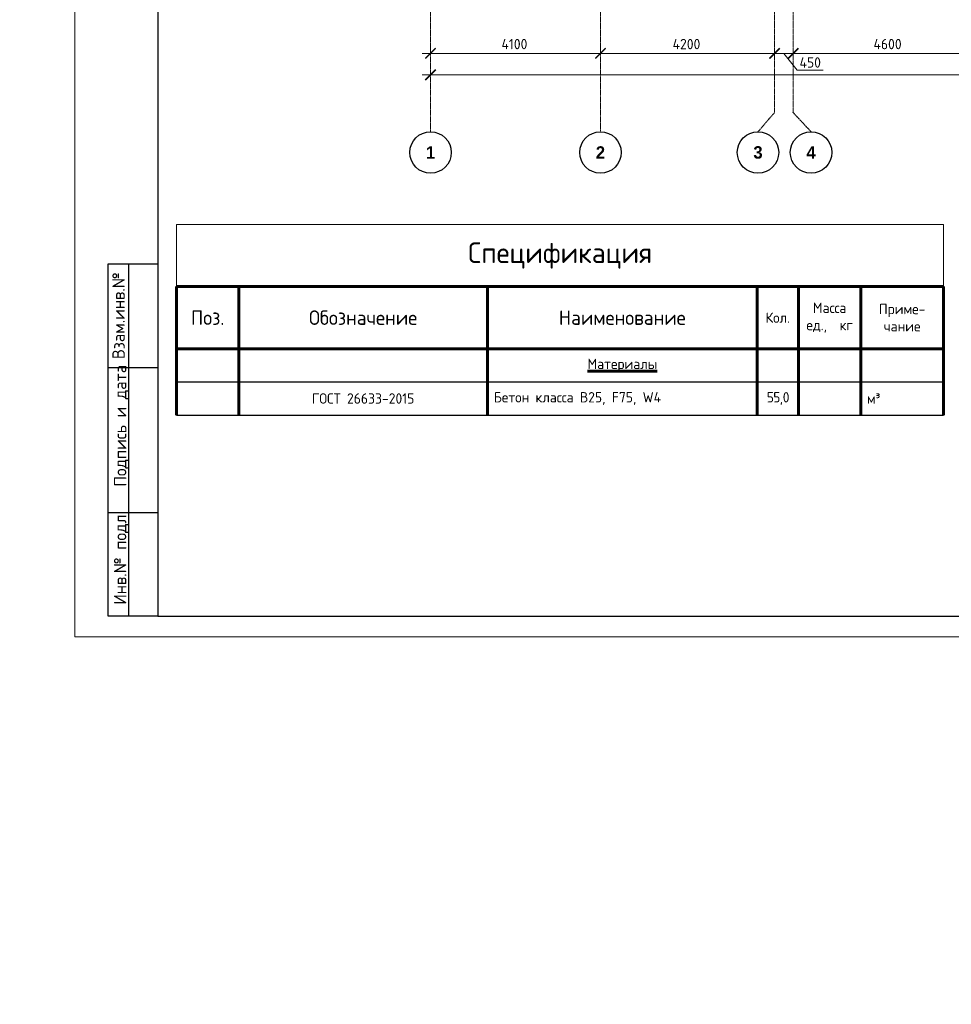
# Model space of a CAD drawing. Header units: millimetres. Extents: x 369815 to 1481759, y -423071 to -27917.
# Tile 122 of 256: x 432649 to 455118, y -149068 to -125312. Entities that reach past the tile are written whole.
import ezdxf
from ezdxf.enums import TextEntityAlignment as Align

# ---------------------------------------------------------------- set-up
doc = ezdxf.new("R2010")
doc.units = ezdxf.units.MM
doc.linetypes.add('______5', pattern=[1100, 800, -100, 100, -100])
doc.linetypes.add('осевая', pattern=[50.8, 31.75, -6.35, 6.35, -6.35])
for name, color, linetype, lineweight in [('Выноски', 20, 'Continuous', 20), ('Оси', 40, '______5', 18), ('Основная 0.6', 142, 'Continuous', 60), ('размер', 1, 'Continuous', 25), ('РАЗМЕРЫ', 1, 'Continuous', 9), ('Текст', 7, 'Continuous', 25), ('ТОНКИЕ', 7, 'Continuous', 9)]:
    doc.layers.add(name, color=color, linetype=linetype, lineweight=lineweight)
doc.layers.add('ТОЛСТЫЕ_ОСНОВНЫЕ', color=6, linetype='Continuous')
doc.styles.add('Century Gothic', font='GOTHIC.TTF')
doc.styles.add('GOST-2.304_Type-B', font='GOST_Common.ttf')
doc.styles.add('style1', font='GOST_Common.ttf', dxfattribs={"height": 500})
doc.styles.add('ГОСТ', font='GOST_Common.ttf')
doc.dimstyles.new('СПДС', dxfattribs={"dimscale": 100, "dimtxt": 2.5, "dimasz": 2.5, "dimexe": 1.25, "dimexo": 0, "dimtad": 1, "dimdec": 0, "dimtxsty": 'GOST-2.304_Type-B', "dimblk": 'ARCHTICK', "dimcen": 2.5, "dimdle": 2, "dimadec": 0, "dimazin": 2, "dimtfac": 0.75, "dimtdec": 0, "dimtmove": 1, "dimatfit": 3, "dimfxl": 1, "dimtolj": 1, "dimarcsym": 1})

# ---------------------------------------------------------------- blocks, each defined once
blk = doc.blocks.new('_ArchTick')
at = {"color": 0, "linetype": 'ByBlock', "const_width": 0.15}
blk.add_lwpolyline([(-0.5, -0.5), (0.5, 0.5)], dxfattribs=at)
blk = doc.blocks.new('*D2369')
at = {"color": 0, "lineweight": -2, "transparency": 16777216}
for p, q in [((983446, -19381), (1030646, -19381)), ((983646, -19381), (983646, -19256)), ((1030446, -19495), (1030446, -19256))]:
    blk.add_line(p, q, dxfattribs=at)
at = {"layer": 'DEFPOINTS', "color": 0, "transparency": 16777216}
for p in [(983646, -19381), (1030446, -19381), (1030446, -19495)]:
    blk.add_point(p, dxfattribs=at)
at = {"color": 0, "lineweight": -2, "transparency": 16777216, "xscale": 250, "yscale": 250, "zscale": 250, "rotation": 180}
blk.add_blockref('_ArchTick', (983646, -19381), dxfattribs=at)
at = {"color": 0, "lineweight": -2, "transparency": 16777216, "xscale": 250, "yscale": 250, "zscale": 250}
blk.add_blockref('_ArchTick', (1030446, -19381), dxfattribs=at)
at = {"color": 0, "transparency": 16777216, "insert": (1001863, -19270), "char_height": 250, "width": 104166.67, "attachment_point": 5, "style": 'GOST-2.304_Type-B'}
blk.add_mtext('\\A1;46800', dxfattribs=at)
blk = doc.blocks.new('NSY101')
at = {"color": 0, "linetype": 'ByBlock', "lineweight": -2}
blk.add_circle((0, 0), 50, dxfattribs=at)
blk = doc.blocks.new('СЛОЖНЫЙ_ОБЪЕКТ_31')
at = {"layer": 'Оси', "color": 16, "linetype": 'Continuous', "lineweight": 25, "transparency": 33554687, "xscale": 9.999999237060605, "yscale": 9.999999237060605, "zscale": 9.999999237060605}
blk.add_blockref('NSY101', (8813, -43009), dxfattribs=at)
at = {"layer": 'Оси', "color": 16, "linetype": 'Continuous', "lineweight": 25, "transparency": 33554687, "insert": (8813, -43009), "char_height": 300, "width": 385, "attachment_point": 5, "style": 'Century Gothic'}
blk.add_mtext('\\A1;{\\fCentury Gothic|i0|b1;\\H300.000000;\\W1.000000;\\C16;2}\\P', dxfattribs=at)
blk = doc.blocks.new('СЛОЖНЫЙ_ОБЪЕКТ_46')
at = {"layer": 'Оси', "color": 16, "linetype": 'Continuous', "lineweight": 25, "transparency": 33554687, "xscale": 9.999999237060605, "yscale": 9.999999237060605, "zscale": 9.999999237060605}
blk.add_blockref('NSY101', (5263, -43009), dxfattribs=at)
at = {"layer": 'Оси', "color": 16, "linetype": 'Continuous', "lineweight": 25, "transparency": 33554687, "insert": (5263, -43009), "char_height": 300, "width": 385, "attachment_point": 5, "style": 'Century Gothic'}
blk.add_mtext('\\A1;{\\fCentury Gothic|i0|b1;\\H300.000000;\\W1.000000;\\C16;1}\\P', dxfattribs=at)
blk = doc.blocks.new('СЛОЖНЫЙ_ОБЪЕКТ_48')
at = {"layer": 'Оси', "color": 16, "linetype": 'Continuous', "lineweight": 25, "transparency": 33554687, "xscale": 9.999999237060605, "yscale": 9.999999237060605, "zscale": 9.999999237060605}
blk.add_blockref('NSY101', (13893, -43009), dxfattribs=at)
at = {"layer": 'Оси', "color": 16, "linetype": 'Continuous', "lineweight": 25, "transparency": 33554687, "insert": (13893, -43009), "char_height": 300, "width": 385, "attachment_point": 5, "style": 'Century Gothic'}
blk.add_mtext('\\A1;{\\fCentury Gothic|i0|b1;\\H300.000000;\\W1.000000;\\C16;4}\\P', dxfattribs=at)
blk = doc.blocks.new('СЛОЖНЫЙ_ОБЪЕКТ_49')
at = {"layer": 'Оси', "color": 16, "linetype": 'Continuous', "lineweight": 25, "transparency": 33554687, "xscale": 9.999999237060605, "yscale": 9.999999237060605, "zscale": 9.999999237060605}
blk.add_blockref('NSY101', (12613, -43009), dxfattribs=at)
at = {"layer": 'Оси', "color": 16, "linetype": 'Continuous', "lineweight": 25, "transparency": 33554687, "insert": (12613, -43009), "char_height": 300, "width": 385, "attachment_point": 5, "style": 'Century Gothic'}
blk.add_mtext('\\A1;{\\fCentury Gothic|i0|b1;\\H300.000000;\\W1.000000;\\C16;3}\\P', dxfattribs=at)
blk = doc.blocks.new('*D2355')
at = {"color": 0, "lineweight": -2, "transparency": 16777216}
for p, q in [((983646, -18864), (983646, -18739)), ((987746, -18864), (987746, -18739)), ((983446, -18864), (987946, -18864))]:
    blk.add_line(p, q, dxfattribs=at)
at = {"layer": 'DEFPOINTS', "color": 0, "transparency": 16777216}
for p in [(983646, -18864), (987746, -18864), (987746, -18864)]:
    blk.add_point(p, dxfattribs=at)
at = {"color": 0, "lineweight": -2, "transparency": 16777216, "xscale": 250, "yscale": 250, "zscale": 250, "rotation": 180}
blk.add_blockref('_ArchTick', (983646, -18864), dxfattribs=at)
at = {"color": 0, "lineweight": -2, "transparency": 16777216, "xscale": 250, "yscale": 250, "zscale": 250}
blk.add_blockref('_ArchTick', (987746, -18864), dxfattribs=at)
at = {"color": 0, "transparency": 16777216, "insert": (985670, -18639), "char_height": 250, "width": 83333.33, "attachment_point": 5, "style": 'GOST-2.304_Type-B'}
blk.add_mtext('\\A1;4100', dxfattribs=at)
blk = doc.blocks.new('*D2356')
at = {"color": 0, "lineweight": -2, "transparency": 16777216}
for p, q in [((987746, -18864), (987746, -18739)), ((991946, -18864), (991946, -18739)), ((987546, -18864), (992146, -18864))]:
    blk.add_line(p, q, dxfattribs=at)
at = {"layer": 'DEFPOINTS', "color": 0, "transparency": 16777216}
for p in [(987746, -18864), (991946, -18864), (991946, -18864)]:
    blk.add_point(p, dxfattribs=at)
at = {"color": 0, "lineweight": -2, "transparency": 16777216, "xscale": 250, "yscale": 250, "zscale": 250, "rotation": 180}
blk.add_blockref('_ArchTick', (987746, -18864), dxfattribs=at)
at = {"color": 0, "lineweight": -2, "transparency": 16777216, "xscale": 250, "yscale": 250, "zscale": 250}
blk.add_blockref('_ArchTick', (991946, -18864), dxfattribs=at)
at = {"color": 0, "transparency": 16777216, "insert": (989820, -18639), "char_height": 250, "width": 83333.33, "attachment_point": 5, "style": 'GOST-2.304_Type-B'}
blk.add_mtext('\\A1;4200', dxfattribs=at)
blk = doc.blocks.new('*D2357')
at = {"color": 0, "lineweight": -2, "transparency": 16777216}
for p, q in [((992396, -18864), (992396, -18739)), ((996996, -18864), (996996, -18739)), ((992196, -18864), (997196, -18864))]:
    blk.add_line(p, q, dxfattribs=at)
at = {"layer": 'DEFPOINTS', "color": 0, "transparency": 16777216}
for p in [(992396, -18864), (996996, -18864), (996996, -18864)]:
    blk.add_point(p, dxfattribs=at)
at = {"color": 0, "lineweight": -2, "transparency": 16777216, "xscale": 250, "yscale": 250, "zscale": 250, "rotation": 180}
blk.add_blockref('_ArchTick', (992396, -18864), dxfattribs=at)
at = {"color": 0, "lineweight": -2, "transparency": 16777216, "xscale": 250, "yscale": 250, "zscale": 250}
blk.add_blockref('_ArchTick', (996996, -18864), dxfattribs=at)
at = {"color": 0, "transparency": 16777216, "insert": (994670, -18639), "char_height": 250, "width": 83333.33, "attachment_point": 5, "style": 'GOST-2.304_Type-B'}
blk.add_mtext('\\A1;4600', dxfattribs=at)
blk = doc.blocks.new('*D2367')
at = {"color": 0, "lineweight": -2, "transparency": 16777216}
for p, q in [((991946, -18739), (991946, -18989)), ((992596, -18864), (991746, -18864)), ((992171, -18864), (992493, -19270)), ((992396, -18802), (992396, -18989)), ((992493, -19270), (993118, -19270))]:
    blk.add_line(p, q, dxfattribs=at)
at = {"layer": 'DEFPOINTS', "color": 0, "transparency": 16777216}
for p in [(991946, -18739), (991946, -18864), (992396, -18802)]:
    blk.add_point(p, dxfattribs=at)
at = {"color": 0, "lineweight": -2, "transparency": 16777216, "xscale": 250, "yscale": 250, "zscale": 250, "rotation": 180}
blk.add_blockref('_ArchTick', (991946, -18864), dxfattribs=at)
at = {"color": 0, "lineweight": -2, "transparency": 16777216, "xscale": 250, "yscale": 250, "zscale": 250}
blk.add_blockref('_ArchTick', (992396, -18864), dxfattribs=at)
at = {"color": 0, "transparency": 16777216, "insert": (992805, -19083), "char_height": 250, "attachment_point": 5, "style": 'GOST-2.304_Type-B'}
blk.add_mtext('\\A1;450', dxfattribs=at)
blk = doc.blocks.new('ramka-bez-shtampa1')
at = {"layer": 'ТОЛСТЫЕ_ОСНОВНЫЕ'}
for p, q in [((8, 5), (8, 90)), ((8, 90), (20, 90)), ((13, 5), (13, 90)), ((8, 65), (20, 65)), ((8, 30), (20, 30)), ((20, 5), (8, 5))]:
    blk.add_line(p, q, dxfattribs=at)
at = {"layer": 'ТОЛСТЫЕ_ОСНОВНЫЕ', "color": 6}
blk.add_lwpolyline([(20, 5), (589, 5), (589, 415), (20, 415)], close=True, dxfattribs=at)
at = {"layer": 'ТОНКИЕ'}
blk.add_lwpolyline([(0, 0), (594, 0), (594, 420), (0, 420)], close=True, dxfattribs=at)
at = {"layer": 'Текст', "style": 'style1'}
for s, p in [('Взам.инв.№', (10.5, 77.5)), ('Подпись и дата', (11.13, 50.95)), ('Инв.№ подл.', (11.13, 19.07))]:
    blk.add_text(s, height=3, rotation=90, dxfattribs=at).set_placement(p, align=Align.MIDDLE)
blk = doc.blocks.new('*T589')
at = {"layer": 'DEFPOINTS', "color": 8, "linetype": 'ByBlock', "lineweight": 0, "transparency": 16777216}
for p, q in [((0, 0), (18500, 0)), ((0, 0), (0, -1500)), ((18500, 0), (18500, -1500))]:
    blk.add_line(p, q, dxfattribs=at)
at = {"layer": 'Основная 0.6', "color": 0, "linetype": 'Continuous', "lineweight": 60, "transparency": 16777216}
for p, q in [((0, -1500), (15000, -1500)), ((0, -1500), (0, -4600)), ((1500, -1500), (1500, -4600)), ((7500, -1500), (7500, -4600)), ((14000, -1500), (14000, -4600)), ((15000, -1500), (15000, -4600)), ((16500, -1500), (16500, -4600)), ((18500, -1500), (18500, -4600)), ((0, -3000), (15000, -3000))]:
    blk.add_line(p, q, dxfattribs=at)
at = {"layer": 'Основная 0.6', "color": 0, "linetype": 'Continuous', "transparency": 16777216}
for p, q in [((15000, -1500), (18500, -1500)), ((15000, -3000), (18500, -3000))]:
    blk.add_line(p, q, dxfattribs=at)
at = {"layer": 'Основная 0.6', "color": 0, "linetype": 'Continuous', "lineweight": -2, "transparency": 16777216}
for p, q in [((0, -3800), (1500, -3800)), ((14000, -3800), (18500, -3800)), ((0, -4600), (1500, -4600)), ((14000, -4600), (18500, -4600))]:
    blk.add_line(p, q, dxfattribs=at)
at = {"layer": 'Основная 0.6', "color": 0, "lineweight": -2, "transparency": 16777216}
for p, q in [((1500, -3800), (14000, -3800)), ((1500, -4600), (14000, -4600))]:
    blk.add_line(p, q, dxfattribs=at)
at = {"layer": 'Основная 0.6', "color": 0, "transparency": 16777216, "style": 'GOST-2.304_Type-B'}
for s, insert, char_height, width, attachment_point in [('Спецификация', (9250, -750), 500, 18200, 5), ('Масса\\Pед.,  кг', (15750, -2250), 250, 1200, 5), ('Приме-\\Pчание', (17500, -2250), 250, 1700, 5), ('Поз.', (750, -2250), 350, 1200, 5), ('Обозначение', (4500, -2250), 350, 5700, 5), ('Наименование', (10750, -2250), 350, 6200, 5), ('Кол.', (14500, -2250), 250, 700, 5), ('{\\LМатериалы}', (10750, -3400), 250, 6200, 5), ('ГОСТ 26633-2015', (4500, -4200), 250, 5700, 5), ('Бетон класса В25, F75, W4', (7650, -4200), 250, 6200, 4), ('м³', (16650, -4200), 250, 1700, 4), ('{\\T0.9;55,0', (14500, -4200), 250, 700, 5)]:
    blk.add_mtext(s, dxfattribs=dict(at, insert=insert, char_height=char_height, width=width, attachment_point=attachment_point))
blk = doc.blocks.new('штамп кж1.1')
at = {"layer": 'Текст', "color": 7, "attachment_point": 1, "style": 'ГОСТ'}
for s, width, heights, insert, char_height in [('\\pi594.35517;{\\fTimes New Roman|b0|i0|c204|p18;\\C256;Строительство жилого комплекса со  встроенными помещениями \\P\\pi1441.86779;общественного-делового, коммерческого назначения и \\P\\pi41.3631;поликлиническим учреждением по адресу: г. Чита, ул. 1-я Коллективная}', 11543.07, [0], (411117, -81801), 250), ('\\pi389.01406;{\\fTimes New Roman|b0|i0|c204|p18;\\C256;«Жилой дом со встроенными помещениями \\P\\pi641.91601;общественно-делового и коммерческого \\P\\pi302.06381;назначения на первом этаже здания», поз. 3.1\\P}', 7000, [1500], (410844, -83331), 225)]:
    blk.add_mtext_dynamic_manual_height_columns(s, width=width, gutter_width=12.5, heights=heights, dxfattribs=dict(at, insert=insert, char_height=char_height))
blk = doc.blocks.new('оси2')
at = {"layer": 'Оси', "color": 16, "linetype": 'осевая', "lineweight": 0, "ltscale": 0.5, "transparency": 33554687}
for p, q in [((983645.5, 5465.4), (983645.8, -20755.1)), ((987745.5, 5465.4), (987745.5, -20739.3)), ((991945.5, 4955.2), (991945.5, -20287.7)), ((992395.5, 4955.2), (992395.5, -20293.6))]:
    blk.add_line(p, q, dxfattribs=at)
at = {"layer": 'Оси', "color": 16, "linetype": 'осевая', "lineweight": 25, "ltscale": 0.5, "transparency": 33554687}
for p, q in [((991545, -20755.1), (991945.5, -20287.7)), ((992825, -20755.1), (992395.5, -20293.6))]:
    blk.add_line(p, q, dxfattribs=at)
at = {"layer": 'Оси', "color": 16, "linetype": 'Continuous', "lineweight": 25, "transparency": 33554687}
for name, p in [('СЛОЖНЫЙ_ОБЪЕКТ_46', (978385.3, 21754.4)), ('СЛОЖНЫЙ_ОБЪЕКТ_31', (978932, 21754.4)), ('СЛОЖНЫЙ_ОБЪЕКТ_49', (978932, 21754.4)), ('СЛОЖНЫЙ_ОБЪЕКТ_48', (978932, 21754.4))]:
    blk.add_blockref(name, p, dxfattribs=at)
for base, p1, p2, picture, middle in [((987745.5, -18864.1), (983645.5, -18864.1), (987745.5, -18864.1), '*D2355', (985670.4, -18864.1)), ((991945.5, -18864.1), (987745.5, -18864.1), (991945.5, -18864.1), '*D2356', (989820.4, -18864.1)), ((996995.5, -18864.1), (992395.5, -18864.1), (996995.5, -18864.1), '*D2357', (994670.4, -18864.1)), ((1030445.5, -19380.9), (983645.5, -19380.9), (1030445.5, -19495.3), '*D2369', (1001863, -19495.3))]:
    dim = blk.add_linear_dim(base=base, p1=p1, p2=p2, dimstyle='СПДС', override={"dimgap": 1})
    dim.commit()
    dim.dimension.update_dxf_attribs({"geometry": picture, "text_midpoint": middle, "dimtype": 160})
dim = blk.add_linear_dim(base=(991945.5, -18864.1), p1=(992395.5, -18801.6), p2=(991945.5, -18739.1), dimstyle='СПДС')
dim.commit()
dim.dimension.update_dxf_attribs({"geometry": '*D2367', "text_midpoint": (992555.1, -19270.3), "dimtype": 160})

msp = doc.modelspace()

# ---------------------------------------------------------------- block references
at = {"xscale": 100, "yscale": 100, "zscale": 100}
msp.add_blockref('ramka-bez-shtampa1', (433982.1, -140202.7, 3100), dxfattribs=at)
msp.add_blockref('*T589', (436433.1, -130251.6))
at = {"layer": 'размер'}
msp.add_blockref('штамп кж1.1', (7957.1, -53364.6), dxfattribs=at)
at = {"layer": 'РАЗМЕРЫ'}
msp.add_blockref('оси2', (-541089.5, -107261.8), dxfattribs=at)

# ---------------------------------------------------------------- texts
at = {"layer": 'Выноски'}
note = msp.add_mtext_static_columns([''] * 2, width=18679.731, gutter_width=20.2, height=0, dxfattribs=dict(at, insert=(393294.8, -99507.3), char_height=250, attachment_point=1, style='ГОСТ'))
for column, words in zip([note] + note.columns.linked_columns, ['\\pi1500;{\\H2x;Общие указания:}\\P1.^IРабочая документация разработана в соответствии с заданием на проектирование, требованиями {\\H3x; }действующих технических регламентов, стандартов, сводов правил и других документов, содержащих установленные {\\H1.16667x; }требования.{\\H1.77778x; }\\P2.^IРабочая документация выполнена в соответствии со следующими нормативными и техническими {\\H1.57407x; }документами:{\\H1.64198x; }\\P-^IСП 20.13330.2016 "Нагрузки и воздействия";{\\H1.61934x; }\\P-^IСП 63.13330.2018 "Бетонные и железобетонные конструкции. Основные положения";{\\H1.62689x; }\\P-^IСП 70.13330.2012 "Несущие и ограждающие конструкции".{\\H1.62437x; }\\P4.^IЗа относительную отметку 0,000 принята отметка чистого пола первого этажа, соответствующая {\\H1.62521x; }абсолютной отметке 648,00 в Балтийской системе высот.{\\H1.62493x; }\\P{\\fISOCPEUR|b0|i0|c204|p34;5.^IПеречень видов работ, для которых необходимо составлять акты освидетельствования скрытых \\H1.62502x; \\H0.61538x;работ:\\H1.62499x; \\H0.61539x;\\P-^Iсоответствие арматуры (длина, диаметры, распределение по площади элементов, количество и т.д.), \\H1.725x; \\H0.57971x;закладных деталей рабочим чертежам;\\H1.67917x; \\H0.59553x;\\P-^Iустройство и армирование монолитных стен;\\H1.60694x; \\H0.6223x;\\P-^Iосвидетельствование опалубки перед бетонированием;\\H1.63102x; \\H0.61311x;\\P-^Iотбор контрольных проб бетона;\\H1.62299x; \\H0.61615x;\\P-^Iсоответствие законченных железобетонных конструкций проекту с отображением качества работ;\\H1.62567x; \\H0.61513x;\\P-^Iустройство монолитных конструкций, выполняемых в зимнее время;\\H1.62478x; \\H0.61547x;\\P\\fISOCPEUR|b0|i0|c0|p34;6.^I\\fISOCPEUR|b0|i0|c204|p34;Запрещается выполнение последующих работ при отсутствии актов освидетельствования \\H1.62507x; \\H0.61536x;предшествующих скрытых работ во всех случаях.\\H1.62498x; \\H0.61539x;\\P\\fISOCPEUR|b0|i0|c0|p34;7.^I\\fISOCPEUR|b0|i0|c204|p34;Арматура класса А240 и А500С по ГОСТ 34028-2016, материал монолитных конструкций - бетон \\H1.62501x; \\H0.61538x;тяжелый класса В25 по ГОСТ 26633-2015.\\H1.625x; \\H0.61539x;\\P\\fISOCPEUR|b0|i0|c0|p34;8.^I\\fISOCPEUR|b0|i0|c204|p34;Работы по бетонированию монолитных конструкций вести в соответствии со СП 70.13330.2012 \\H1.625x; \\H0.61538x;"Несущие и ограждающие конструкции".\\H1.625x; \\H0.61538x;\\P\\fISOCPEUR|b0|i0|c0|p34;9.^I\\fISOCPEUR|b0|i0|c204|p34;Все строительно-монтажные работы необходимо выполнять в соответствии со СНиП 12-03-2001 \\H1.625x; \\H0.61538x;"Безопасность труда в строительстве. Часть 1. Общие требования.", Безопасность труда в строительстве. Часть \\H1.625x; \\H0.61538x;2. Строительное производство". Строительство здания должно производиться в соответствии с проектом \\H1.625x; \\H0.61538x;производства работ (ППР).\\H1.725x; \\H0.57971x;\\P\\fISOCPEUR|b0|i0|c0|p34;10.^I\\fISOCPEUR|b0|i0|c204|p34;При отсутствии ППР производство строительно-монтажных работ запрещается.\\H1.67917x; \\H0.59553x;\\P\\fISOCPEUR|b0|i0|c0|p34;11.^I\\fISOCPEUR|b0|i0|c204|p34;Бетон следует укладывать в бетонные конструкции горизонтальными слоями одинаковой толщины без \\H1.60694x; \\H0.6223x;разрывов, с последовательным направлением укладки в одну сторону во всех слоях.\\H1.63102x; \\H0.61311x;\\P\\fISOCPEUR|b0|i0|c0|p34;12.^I\\fISOCPEUR|b0|i0|c204|p34;В начальный период твердения бетон необходимо защищать от попадания атмосферных осадков или \\H1.62299x; \\H0.61615x;потерь влаги.\\H1.62567x; \\H0.61513x;\\P\\fISOCPEUR|b0|i0|c0|p34;13.^I\\fISOCPEUR|b0|i0|c204|p34;Уход за свежеуложенным бетоном начинать сразу после укладки бетонной смеси и осуществлять до \\H1.62478x; \\H0.61547x;достижения прочности бетона не менее 70% от проектной.\\H1.62507x; \\H0.61536x;\\P\\fISOCPEUR|b0|i0|c0|p34;14.^I\\fISOCPEUR|b0|i0|c204|p34;Проект рассчитан на производство работ в период положительных температур. В случае выполнения \\H1.62498x; \\H0.61539x;работ при отрицательных температурах необходимо выполнять требования СНиП часть 3 по производству работ \\H1.62501x; \\H0.61538x;и ППР.\\H1.625x; \\H0.61539x;\\P\\fISOCPEUR|b0|i0|c0|p34;15.^I\\fISOCPEUR|b0|i0|c204|p34;При минимальной температуре воздуха до минус 15°С допускается:\\H1.625x; \\H0.61538x;\\P-^Iвыдерживание бетона в конструкции методом термоса, при предварительном разогреве бетонной \\H1.625x; \\H0.61538x;смеси, \\H1.625x; \\H0.61538x;\\P-^Iфорсированный электроразогрев бетона в конструкции с повторным уплотнением.\\H1.625x; \\H0.61538x;\\PПри минимальной температуре воздуха до минус 25°С допускается:\\H1.625x; \\H0.61538x;\\P-^Iобогрев бетона в греющей опалубке с помощью низкотемпературных электронагревателей,\\H1.625x; \\H0.61538x;\\P-^Iэлектродный сквозной прогреб бетона,\\H1.625x; \\H0.61538x;\\P-^Iэлектрообогрев с помощью греющего провода.\\H1.625x; \\H0.61538x;\\P}16.^IЗаполнителем для бетона служит щебень твердых пород, наибольшая фракция щебня не должна превышать {\\H1.625x; }40мм.{\\H1.625x; }\\P17.^IВ процессе бетонирования обеспечить соблюдение защитных слоев и мест положения рабочей арматуры {\\H1.625x; }согласно проекту. Величина защитного слоя продольной рабочей арматуры у боковых граней стен монолитных {\\H1.625x; }участков должны быть не менее 20мм и не менее диаметра продольной рабочей арматуры конструкции, величина {\\H1.625x; }защитного слоя поперечной арматуры - не менее 10мм. {\\H1.625x; }\\P\\pi0;             18.Крестовые соединения стержней продольной и поперечной арматуры, соединение стержней продольной {\\H1.625x; }арматуры по длине выполнить вязкой отожженой проволокой диаметром 2,0-3,0мм.{\\H1.625x; }\\P\\pi1500;{\\H1.625x; }', '']):
    column.text = words
at = {"layer": 'Выноски', "color": 240, "true_color": 0xed1f24, "insert": (412493.7, -132583.8), "char_height": 250, "width": 18219.66, "attachment_point": 1, "style": 'ГОСТ'}
msp.add_mtext('\\pi-500,l500;В выделенной области представлена замененная ( актуальная) версия. Содержание изменения см. в листе разрешения на внесение изменений{\\H1.025x; }', dxfattribs=at)
at = {"layer": 'Текст', "color": 7, "attachment_point": 1, "style": 'ГОСТ'}
for s, width, heights, insert, char_height in [('\\pi3500;\\P\\pi2532.19697;Общие даные{\\H1.83333x; }', 7000, [1500], (418815.4, -137998.9), 250), ('\\pi594.35517;{\\fTimes New Roman|b0|i0|c204|p18;\\C256;Строительство жилого комплекса со  встроенными помещениями \\P\\pi1441.86779;общественного-делового, коммерческого назначения и \\P\\pi41.3631;поликлиническим учреждением по адресу: г. Чита, ул. 1-я Коллективная}', 11543.072, [0], (385358.2, -144599.1), 250), ('\\pi594.35517;{\\fTimes New Roman|b0|i0|c204|p18;\\C256;Строительство жилого комплекса со  встроенными помещениями \\P\\pi1441.86779;общественного-делового, коммерческого назначения и \\P\\pi41.3631;поликлиническим учреждением по адресу: г. Чита, ул. 1-я Коллективная}', 11543.072, [0], (417570.6, -145367.8), 250), ('\\pi389.01406;{\\fTimes New Roman|b0|i0|c204|p18;\\C256;«Жилой дом со встроенными помещениями \\P\\pi641.91601;общественно-делового и коммерческого \\P\\pi302.06381;назначения на первом этаже здания», поз. 3.1\\P}', 7000, [1500], (385084.7, -146128.6), 225), ('\\pi389.01406;{\\fTimes New Roman|b0|i0|c204|p18;\\C256;«Жилой дом со встроенными помещениями \\P\\pi641.91601;общественно-делового и коммерческого \\P\\pi302.06381;назначения на первом этаже здания», поз. 3.1\\P}', 7000, [1500], (417297, -146897.3), 225)]:
    msp.add_mtext_dynamic_manual_height_columns(s, width=width, gutter_width=12.5, heights=heights, dxfattribs=dict(at, insert=insert, char_height=char_height))

doc.saveas('drawing.dxf')
